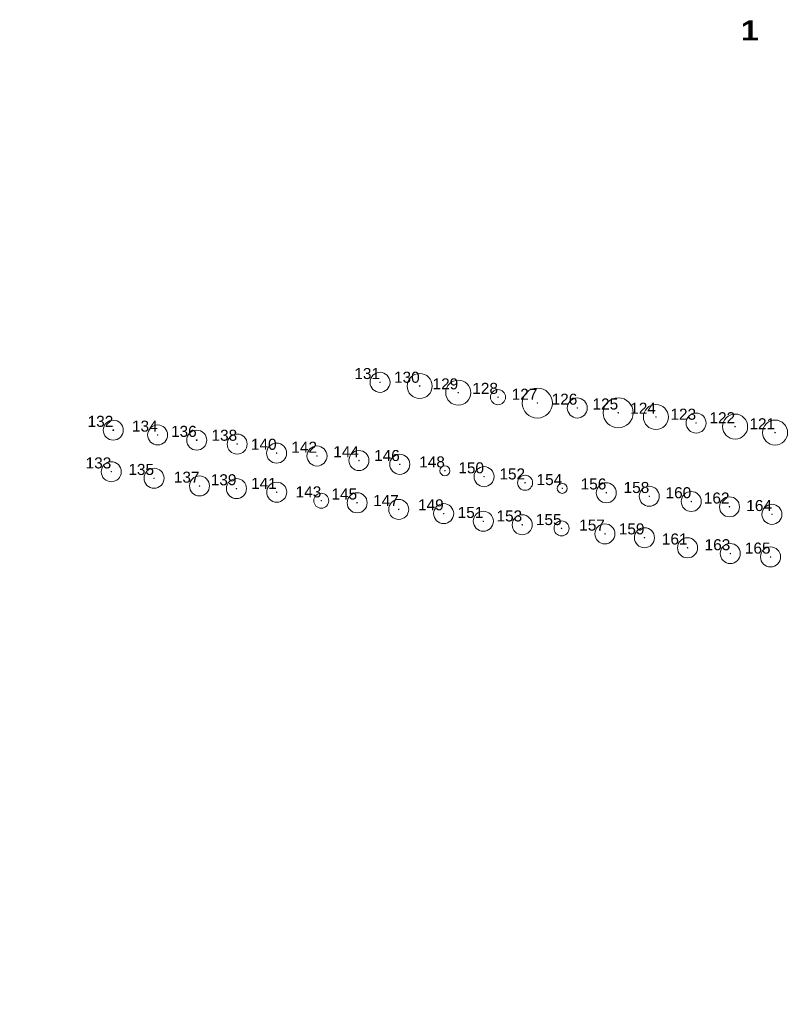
# Model space of a CAD drawing. Header units: millimetres. Extents: x 0 to 6566002, y 0 to 5716629.
# Tile 61 of 99: x 6564733 to 6564810, y 5715846 to 5715944. Entities that reach past the tile are written whole.
import ezdxf
from ezdxf import colors
from ezdxf.entities.mleader import LeaderData, LeaderLine
from ezdxf.enums import TextEntityAlignment as Align
from ezdxf.math import Vec2, Vec3

# ---------------------------------------------------------------- set-up
doc = ezdxf.new("R2010")
doc.units = ezdxf.units.MM
for name, color, linetype, lineweight in [('!IS-W-OPIS RZĘDNYCH', 160, 'Continuous', 13), ('_DOO-inwentaryzacja', 108, 'Continuous', 18), ('MBC_opisy_PZT', 255, 'Continuous', 13)]:
    doc.layers.add(name, color=color, linetype=linetype, lineweight=lineweight)
doc.styles.get("Standard").update_dxf_attribs({"font": 'arial.ttf'})
doc.styles.add('wr-ruska-mdcp4-ac-nowa_mapa$1$Style-Arial', font='arial.ttf')

# ---------------------------------------------------------------- blocks, each defined once
blk = doc.blocks.new('*U259')
for q in [(0, 0.05), (0, 0.05), (0, 0)]:
    blk.add_line((0, 0), q)
for radius in [1.25, 0.0239]:
    blk.add_circle((0, 0), radius)
blk = doc.blocks.new('*U260')
for q in [(0, 0.05), (0, 0.05), (0, 0)]:
    blk.add_line((0, 0), q)
for radius in [1.25, 0.0239]:
    blk.add_circle((0, 0), radius)
blk = doc.blocks.new('*U261')
for q in [(0, 0.05), (0, 0.05), (0, 0)]:
    blk.add_line((0, 0), q)
for radius in [1, 0.0239]:
    blk.add_circle((0, 0), radius)
blk = doc.blocks.new('*U262')
for q in [(0, 0.05), (0, 0.05), (0, 0)]:
    blk.add_line((0, 0), q)
for radius in [1.25, 0.0239]:
    blk.add_circle((0, 0), radius)
blk = doc.blocks.new('*U263')
for q in [(0, 0.05), (0, 0.05), (0, 0)]:
    blk.add_line((0, 0), q)
for radius in [1.5, 0.0239]:
    blk.add_circle((0, 0), radius)
blk = doc.blocks.new('*U264')
for q in [(0, 0.05), (0, 0.05), (0, 0)]:
    blk.add_line((0, 0), q)
for radius in [1, 0.0239]:
    blk.add_circle((0, 0), radius)
blk = doc.blocks.new('*U275')
for q in [(0, 0.05), (0, 0.05), (0, 0)]:
    blk.add_line((0, 0), q)
for radius in [1.5, 0.0239]:
    blk.add_circle((0, 0), radius)
blk = doc.blocks.new('*U276')
for q in [(0, 0.05), (0, 0.05), (0, 0)]:
    blk.add_line((0, 0), q)
for radius in [0.75, 0.0239]:
    blk.add_circle((0, 0), radius)
blk = doc.blocks.new('*U277')
for q in [(0, 0.05), (0, 0.05), (0, 0)]:
    blk.add_line((0, 0), q)
for radius in [1.25, 0.0239]:
    blk.add_circle((0, 0), radius)
blk = doc.blocks.new('*U278')
for q in [(0, 0.05), (0, 0.05), (0, 0)]:
    blk.add_line((0, 0), q)
for radius in [1, 0.0239]:
    blk.add_circle((0, 0), radius)
blk = doc.blocks.new('*U279')
for q in [(0, 0.05), (0, 0.05), (0, 0)]:
    blk.add_line((0, 0), q)
for radius in [1.25, 0.035]:
    blk.add_circle((0, 0), radius)
blk = doc.blocks.new('*U280')
for q in [(0, 0.05), (0, 0.05), (0, 0)]:
    blk.add_line((0, 0), q)
for radius in [1, 0.0446]:
    blk.add_circle((0, 0), radius)
blk = doc.blocks.new('*U281')
for q in [(0, 0.05), (0, 0.05), (0, 0)]:
    blk.add_line((0, 0), q)
for radius in [1, 0.0239]:
    blk.add_circle((0, 0), radius)
blk = doc.blocks.new('*U282')
for q in [(0, 0.05), (0, 0.05), (0, 0)]:
    blk.add_line((0, 0), q)
for radius in [1, 0.0239]:
    blk.add_circle((0, 0), radius)
blk = doc.blocks.new('*U283')
for q in [(0, 0.05), (0, 0.05), (0, 0)]:
    blk.add_line((0, 0), q)
for radius in [1, 0.0239]:
    blk.add_circle((0, 0), radius)
blk = doc.blocks.new('*U308')
for q in [(0, 0.05), (0, 0.05), (0, 0)]:
    blk.add_line((0, 0), q)
for radius in [1, 0.0382]:
    blk.add_circle((0, 0), radius)
blk = doc.blocks.new('*U309')
for q in [(0, 0.05), (0, 0.05), (0, 0)]:
    blk.add_line((0, 0), q)
for radius in [1, 0.0239]:
    blk.add_circle((0, 0), radius)
blk = doc.blocks.new('*U310')
for q in [(0, 0.05), (0, 0.05), (0, 0)]:
    blk.add_line((0, 0), q)
for radius in [1, 0.0239]:
    blk.add_circle((0, 0), radius)
blk = doc.blocks.new('*U311')
for q in [(0, 0.05), (0, 0.05), (0, 0)]:
    blk.add_line((0, 0), q)
for radius in [1, 0.0239]:
    blk.add_circle((0, 0), radius)
blk = doc.blocks.new('*U312')
for q in [(0, 0.05), (0, 0.05), (0, 0)]:
    blk.add_line((0, 0), q)
for radius in [1, 0.0239]:
    blk.add_circle((0, 0), radius)
blk = doc.blocks.new('*U313')
for q in [(0, 0.05), (0, 0.05), (0, 0)]:
    blk.add_line((0, 0), q)
for radius in [1, 0.0239]:
    blk.add_circle((0, 0), radius)
blk = doc.blocks.new('*U314')
for q in [(0, 0.05), (0, 0.05), (0, 0)]:
    blk.add_line((0, 0), q)
for radius in [1, 0.0239]:
    blk.add_circle((0, 0), radius)
blk = doc.blocks.new('*U315')
for q in [(0, 0.05), (0, 0.05), (0, 0)]:
    blk.add_line((0, 0), q)
for radius in [0.75, 0.0239]:
    blk.add_circle((0, 0), radius)
blk = doc.blocks.new('*U316')
for q in [(0, 0.05), (0, 0.05), (0, 0)]:
    blk.add_line((0, 0), q)
for radius in [1, 0.0239]:
    blk.add_circle((0, 0), radius)
blk = doc.blocks.new('*U317')
for q in [(0, 0.05), (0, 0.05), (0, 0)]:
    blk.add_line((0, 0), q)
for radius in [1, 0.0239]:
    blk.add_circle((0, 0), radius)
blk = doc.blocks.new('*U265')
for q in [(0, 0.05), (0, 0.05), (0, 0)]:
    blk.add_line((0, 0), q)
for radius in [1, 0.0239]:
    blk.add_circle((0, 0), radius)
blk = doc.blocks.new('*U266')
for q in [(0, 0.05), (0, 0.05), (0, 0)]:
    blk.add_line((0, 0), q)
for radius in [1, 0.0239]:
    blk.add_circle((0, 0), radius)
blk = doc.blocks.new('*U267')
for q in [(0, 0.05), (0, 0.05), (0, 0)]:
    blk.add_line((0, 0), q)
for radius in [0.5, 0.0239]:
    blk.add_circle((0, 0), radius)
blk = doc.blocks.new('*U268')
for q in [(0, 0.05), (0, 0.05), (0, 0)]:
    blk.add_line((0, 0), q)
for radius in [1, 0.0239]:
    blk.add_circle((0, 0), radius)
blk = doc.blocks.new('*U269')
for q in [(0, 0.05), (0, 0.05), (0, 0)]:
    blk.add_line((0, 0), q)
for radius in [1, 0.0239]:
    blk.add_circle((0, 0), radius)
blk = doc.blocks.new('*U270')
for q in [(0, 0.05), (0, 0.05), (0, 0)]:
    blk.add_line((0, 0), q)
for radius in [1, 0.0239]:
    blk.add_circle((0, 0), radius)
blk = doc.blocks.new('*U271')
for q in [(0, 0.05), (0, 0.05), (0, 0)]:
    blk.add_line((0, 0), q)
for radius in [0.75, 0.0239]:
    blk.add_circle((0, 0), radius)
blk = doc.blocks.new('*U272')
for q in [(0, 0.05), (0, 0.05), (0, 0)]:
    blk.add_line((0, 0), q)
for radius in [1, 0.0239]:
    blk.add_circle((0, 0), radius)
blk = doc.blocks.new('*U273')
for q in [(0, 0.05), (0, 0.05), (0, 0)]:
    blk.add_line((0, 0), q)
for radius in [0.5, 0.0239]:
    blk.add_circle((0, 0), radius)
blk = doc.blocks.new('*U274')
for q in [(0, 0.05), (0, 0.05), (0, 0)]:
    blk.add_line((0, 0), q)
for radius in [0.75, 0.0239]:
    blk.add_circle((0, 0), radius)
blk = doc.blocks.new('*U297')
for q in [(0, 0.05), (0, 0.05), (0, 0)]:
    blk.add_line((0, 0), q)
for radius in [1, 0.0239]:
    blk.add_circle((0, 0), radius)
blk = doc.blocks.new('*U298')
for q in [(0, 0.05), (0, 0.05), (0, 0)]:
    blk.add_line((0, 0), q)
for radius in [1, 0.0239]:
    blk.add_circle((0, 0), radius)
blk = doc.blocks.new('*U299')
for q in [(0, 0.05), (0, 0.05), (0, 0)]:
    blk.add_line((0, 0), q)
for radius in [1, 0.0239]:
    blk.add_circle((0, 0), radius)
blk = doc.blocks.new('*U300')
for q in [(0, 0.05), (0, 0.05), (0, 0)]:
    blk.add_line((0, 0), q)
for radius in [1, 0.0239]:
    blk.add_circle((0, 0), radius)
blk = doc.blocks.new('*U301')
for q in [(0, 0.05), (0, 0.05), (0, 0)]:
    blk.add_line((0, 0), q)
for radius in [1, 0.0239]:
    blk.add_circle((0, 0), radius)
blk = doc.blocks.new('*U302')
for q in [(0, 0.05), (0, 0.05), (0, 0)]:
    blk.add_line((0, 0), q)
for radius in [1, 0.0239]:
    blk.add_circle((0, 0), radius)
blk = doc.blocks.new('*U303')
for q in [(0, 0.05), (0, 0.05), (0, 0)]:
    blk.add_line((0, 0), q)
for radius in [1, 0.0239]:
    blk.add_circle((0, 0), radius)
blk = doc.blocks.new('*U304')
for q in [(0, 0.05), (0, 0.05), (0, 0)]:
    blk.add_line((0, 0), q)
for radius in [1, 0.0239]:
    blk.add_circle((0, 0), radius)
blk = doc.blocks.new('*U305')
for q in [(0, 0.05), (0, 0.05), (0, 0)]:
    blk.add_line((0, 0), q)
for radius in [1, 0.0239]:
    blk.add_circle((0, 0), radius)
blk = doc.blocks.new('*U306')
for q in [(0, 0.05), (0, 0.05), (0, 0)]:
    blk.add_line((0, 0), q)
for radius in [1, 0.0239]:
    blk.add_circle((0, 0), radius)

msp = doc.modelspace()

# ---------------------------------------------------------------- texts
at = {"layer": 'MBC_opisy_PZT', "insert": (6564805.118, 5715943.291), "char_height": 2, "attachment_point": 5}
msp.add_mtext_dynamic_manual_height_columns('\\pi-6,l8,t8;{\\fArial Black|b0|i0|c238|p34;1}', width=8.201, gutter_width=0.125, heights=[0], dxfattribs=at)

# ---------------------------------------------------------------- next in the draw order: leaders
at = {"layer": '!IS-W-OPIS RZĘDNYCH'}
ml = msp.add_multileader_mtext('Standard', dxfattribs=at)
ml.set_content('{\\C5;STUDNIA WODOMIERZOWA}', color=256)
ml.set_leader_properties()
ml.build(insert=Vec2(0, 0))
ml.multileader.update_dxf_attribs({"has_text_frame": 1, "text_left_attachment_type": 2, "text_right_attachment_type": 2, "dogleg_length": 0.288, "arrow_head_size": 0.5})
ctx = ml.context
ctx.base_point, ctx.char_height, ctx.arrow_head_size, ctx.landing_gap_size, ctx.plane_origin = Vec3(6564820.407, 5715943.264), 0.8, 0.5, 0.104, Vec3(6564830.685, 5715951.059)
ctx.left_attachment, ctx.right_attachment, ctx.text_align_type, ctx.attachment_type = 2, 2, 1, 1
notes = []
notes.append((ctx, [(0, (0, 0, 0), (0, 0), (1, 0), 1, [])]))
ctx.mtext.insert, ctx.mtext.width, ctx.mtext.alignment, ctx.mtext.flow_direction = Vec3(6564825.378, 5715944.351), 7.02417, 2, 5
ctx.mtext.has_bg_fill, ctx.mtext.bg_color, ctx.mtext.bg_scale_factor, ctx.mtext.bg_transparency, ctx.mtext.use_window_bg_color = 1, -1073741824, 1, 0, 1
for ctx, leaders in notes:
    for number, flags, end, landing, length, lines in leaders:
        leader = LeaderData()
        leader.index, (leader.has_last_leader_line, leader.has_dogleg_vector, leader.attachment_direction) = number, flags
        leader.last_leader_point, leader.dogleg_vector, leader.dogleg_length = Vec3(end), Vec3(landing), length
        for number, points, colour, breaks in lines:
            line = LeaderLine()
            line.index, line.vertices, line.color, line.breaks = number, Vec3.list(points), colors.encode_raw_color(colour), breaks
            leader.lines.append(line)
        ctx.leaders.append(leader)

# ---------------------------------------------------------------- next in the draw order: block references
at = {"layer": '_DOO-inwentaryzacja'}
ref = msp.add_blockref('*U278', (6564769.19, 5715908.18), dxfattribs=at)
ref.add_attrib('NR', '131', dxfattribs={"layer": '0', "height": 1.1, "style": 'wr-ruska-mdcp4-ac-nowa_mapa$1$Style-Arial'}).set_placement((6564769.19, 5715908.18), align=Align.BOTTOM_RIGHT)
ref = msp.add_blockref('*U279', (6564773.15, 5715907.81), dxfattribs=at)
ref.add_attrib('NR', '130', dxfattribs={"layer": '0', "height": 1.1, "style": 'wr-ruska-mdcp4-ac-nowa_mapa$1$Style-Arial'}).set_placement((6564773.15, 5715907.81), align=Align.BOTTOM_RIGHT)
ref = msp.add_blockref('*U277', (6564777, 5715907.15), dxfattribs=at)
ref.add_attrib('NR', '129', dxfattribs={"layer": '0', "height": 1.1, "style": 'wr-ruska-mdcp4-ac-nowa_mapa$1$Style-Arial'}).set_placement((6564777, 5715907.15), align=Align.BOTTOM_RIGHT)
ref = msp.add_blockref('*U276', (6564780.97, 5715906.7), dxfattribs=at)
ref.add_attrib('NR', '128', dxfattribs={"layer": '0', "height": 1.1, "style": 'wr-ruska-mdcp4-ac-nowa_mapa$1$Style-Arial'}).set_placement((6564780.97, 5715906.7), align=Align.BOTTOM_RIGHT)
ref = msp.add_blockref('*U275', (6564784.9, 5715906.11), dxfattribs=at)
ref.add_attrib('NR', '127', dxfattribs={"layer": '0', "height": 1.1, "style": 'wr-ruska-mdcp4-ac-nowa_mapa$1$Style-Arial'}).set_placement((6564784.9, 5715906.11), align=Align.BOTTOM_RIGHT)
ref = msp.add_blockref('*U264', (6564788.89, 5715905.62), dxfattribs=at)
ref.add_attrib('NR', '126', dxfattribs={"layer": '0', "height": 1.1, "style": 'wr-ruska-mdcp4-ac-nowa_mapa$1$Style-Arial'}).set_placement((6564788.89, 5715905.62), align=Align.BOTTOM_RIGHT)
ref = msp.add_blockref('*U263', (6564792.97, 5715905.14), dxfattribs=at)
ref.add_attrib('NR', '125', dxfattribs={"layer": '0', "height": 1.1, "style": 'wr-ruska-mdcp4-ac-nowa_mapa$1$Style-Arial'}).set_placement((6564792.97, 5715905.14), align=Align.BOTTOM_RIGHT)
ref = msp.add_blockref('*U262', (6564796.74, 5715904.72), dxfattribs=at)
ref.add_attrib('NR', '124', dxfattribs={"layer": '0', "height": 1.1, "style": 'wr-ruska-mdcp4-ac-nowa_mapa$1$Style-Arial'}).set_placement((6564796.74, 5715904.72), align=Align.BOTTOM_RIGHT)
ref = msp.add_blockref('*U261', (6564800.75, 5715904.12), dxfattribs=at)
ref.add_attrib('NR', '123', dxfattribs={"layer": '0', "height": 1.1, "style": 'wr-ruska-mdcp4-ac-nowa_mapa$1$Style-Arial'}).set_placement((6564800.75, 5715904.12), align=Align.BOTTOM_RIGHT)
ref = msp.add_blockref('*U280', (6564742.556, 5715903.41), dxfattribs=at)
ref.add_attrib('NR', '132', dxfattribs={"layer": '0', "height": 1.1, "style": 'wr-ruska-mdcp4-ac-nowa_mapa$1$Style-Arial'}).set_placement((6564742.556, 5715903.41), align=Align.BOTTOM_RIGHT)
ref = msp.add_blockref('*U260', (6564804.65, 5715903.77), dxfattribs=at)
ref.add_attrib('NR', '122', dxfattribs={"layer": '0', "height": 1.1, "style": 'wr-ruska-mdcp4-ac-nowa_mapa$1$Style-Arial'}).set_placement((6564804.65, 5715903.77), align=Align.BOTTOM_RIGHT)
ref = msp.add_blockref('*U259', (6564808.64, 5715903.17), dxfattribs=at)
ref.add_attrib('NR', '121', dxfattribs={"layer": '0', "height": 1.1, "style": 'wr-ruska-mdcp4-ac-nowa_mapa$1$Style-Arial'}).set_placement((6564808.64, 5715903.17), align=Align.BOTTOM_RIGHT)
ref = msp.add_blockref('*U282', (6564746.986, 5715902.93), dxfattribs=at)
ref.add_attrib('NR', '134', dxfattribs={"layer": '0', "height": 1.1, "style": 'wr-ruska-mdcp4-ac-nowa_mapa$1$Style-Arial'}).set_placement((6564746.986, 5715902.93), align=Align.BOTTOM_RIGHT)
ref = msp.add_blockref('*U308', (6564750.886, 5715902.41), dxfattribs=at)
ref.add_attrib('NR', '136', dxfattribs={"layer": '0', "height": 1.1, "style": 'wr-ruska-mdcp4-ac-nowa_mapa$1$Style-Arial'}).set_placement((6564750.886, 5715902.41), align=Align.BOTTOM_RIGHT)
ref = msp.add_blockref('*U310', (6564754.926, 5715902.02), dxfattribs=at)
ref.add_attrib('NR', '138', dxfattribs={"layer": '0', "height": 1.1, "style": 'wr-ruska-mdcp4-ac-nowa_mapa$1$Style-Arial'}).set_placement((6564754.926, 5715902.02), align=Align.BOTTOM_RIGHT)
ref = msp.add_blockref('*U312', (6564758.866, 5715901.12), dxfattribs=at)
ref.add_attrib('NR', '140', dxfattribs={"layer": '0', "height": 1.1, "style": 'wr-ruska-mdcp4-ac-nowa_mapa$1$Style-Arial'}).set_placement((6564758.866, 5715901.12), align=Align.BOTTOM_RIGHT)
ref = msp.add_blockref('*U314', (6564762.896, 5715900.83), dxfattribs=at)
ref.add_attrib('NR', '142', dxfattribs={"layer": '0', "height": 1.1, "style": 'wr-ruska-mdcp4-ac-nowa_mapa$1$Style-Arial'}).set_placement((6564762.896, 5715900.83), align=Align.BOTTOM_RIGHT)
ref = msp.add_blockref('*U316', (6564767.086, 5715900.38), dxfattribs=at)
ref.add_attrib('NR', '144', dxfattribs={"layer": '0', "height": 1.1, "style": 'wr-ruska-mdcp4-ac-nowa_mapa$1$Style-Arial'}).set_placement((6564767.086, 5715900.38), align=Align.BOTTOM_RIGHT)
ref = msp.add_blockref('*U281', (6564742.356, 5715899.26), dxfattribs=at)
ref.add_attrib('NR', '133', dxfattribs={"layer": '0', "height": 1.1, "style": 'wr-ruska-mdcp4-ac-nowa_mapa$1$Style-Arial'}).set_placement((6564742.356, 5715899.26), align=Align.BOTTOM_RIGHT)
ref = msp.add_blockref('*U265', (6564771.166, 5715900), dxfattribs=at)
ref.add_attrib('NR', '146', dxfattribs={"layer": '0', "height": 1.1, "style": 'wr-ruska-mdcp4-ac-nowa_mapa$1$Style-Arial'}).set_placement((6564771.166, 5715900), align=Align.BOTTOM_RIGHT)
ref = msp.add_blockref('*U267', (6564775.666, 5715899.36), dxfattribs=at)
ref.add_attrib('NR', '148', dxfattribs={"layer": '0', "height": 1.1, "style": 'wr-ruska-mdcp4-ac-nowa_mapa$1$Style-Arial'}).set_placement((6564775.666, 5715899.36), align=Align.BOTTOM_RIGHT)
ref = msp.add_blockref('*U283', (6564746.626, 5715898.61), dxfattribs=at)
ref.add_attrib('NR', '135', dxfattribs={"layer": '0', "height": 1.1, "style": 'wr-ruska-mdcp4-ac-nowa_mapa$1$Style-Arial'}).set_placement((6564746.626, 5715898.61), align=Align.BOTTOM_RIGHT)
ref = msp.add_blockref('*U269', (6564779.576, 5715898.77), dxfattribs=at)
ref.add_attrib('NR', '150', dxfattribs={"layer": '0', "height": 1.1, "style": 'wr-ruska-mdcp4-ac-nowa_mapa$1$Style-Arial'}).set_placement((6564779.576, 5715898.77), align=Align.BOTTOM_RIGHT)
ref = msp.add_blockref('*U309', (6564751.166, 5715897.84), dxfattribs=at)
ref.add_attrib('NR', '137', dxfattribs={"layer": '0', "height": 1.1, "style": 'wr-ruska-mdcp4-ac-nowa_mapa$1$Style-Arial'}).set_placement((6564751.166, 5715897.84), align=Align.BOTTOM_RIGHT)
ref = msp.add_blockref('*U311', (6564754.856, 5715897.58), dxfattribs=at)
ref.add_attrib('NR', '139', dxfattribs={"layer": '0', "height": 1.1, "style": 'wr-ruska-mdcp4-ac-nowa_mapa$1$Style-Arial'}).set_placement((6564754.856, 5715897.58), align=Align.BOTTOM_RIGHT)
ref = msp.add_blockref('*U313', (6564758.876, 5715897.22), dxfattribs=at)
ref.add_attrib('NR', '141', dxfattribs={"layer": '0', "height": 1.1, "style": 'wr-ruska-mdcp4-ac-nowa_mapa$1$Style-Arial'}).set_placement((6564758.876, 5715897.22), align=Align.BOTTOM_RIGHT)
ref = msp.add_blockref('*U271', (6564783.676, 5715898.16), dxfattribs=at)
ref.add_attrib('NR', '152', dxfattribs={"layer": '0', "height": 1.1, "style": 'wr-ruska-mdcp4-ac-nowa_mapa$1$Style-Arial'}).set_placement((6564783.676, 5715898.16), align=Align.BOTTOM_RIGHT)
ref = msp.add_blockref('*U273', (6564787.386, 5715897.6), dxfattribs=at)
ref.add_attrib('NR', '154', dxfattribs={"layer": '0', "height": 1.1, "style": 'wr-ruska-mdcp4-ac-nowa_mapa$1$Style-Arial'}).set_placement((6564787.386, 5715897.6), align=Align.BOTTOM_RIGHT)
ref = msp.add_blockref('*U315', (6564763.326, 5715896.37), dxfattribs=at)
ref.add_attrib('NR', '143', dxfattribs={"layer": '0', "height": 1.1, "style": 'wr-ruska-mdcp4-ac-nowa_mapa$1$Style-Arial'}).set_placement((6564763.326, 5715896.37), align=Align.BOTTOM_RIGHT)
ref = msp.add_blockref('*U297', (6564791.786, 5715897.16), dxfattribs=at)
ref.add_attrib('NR', '156', dxfattribs={"layer": '0', "height": 1.1, "style": 'wr-ruska-mdcp4-ac-nowa_mapa$1$Style-Arial'}).set_placement((6564791.786, 5715897.16), align=Align.BOTTOM_RIGHT)
ref = msp.add_blockref('*U299', (6564796.076, 5715896.81), dxfattribs=at)
ref.add_attrib('NR', '158', dxfattribs={"layer": '0', "height": 1.1, "style": 'wr-ruska-mdcp4-ac-nowa_mapa$1$Style-Arial'}).set_placement((6564796.076, 5715896.81), align=Align.BOTTOM_RIGHT)
ref = msp.add_blockref('*U301', (6564800.266, 5715896.29), dxfattribs=at)
ref.add_attrib('NR', '160', dxfattribs={"layer": '0', "height": 1.1, "style": 'wr-ruska-mdcp4-ac-nowa_mapa$1$Style-Arial'}).set_placement((6564800.266, 5715896.29), align=Align.BOTTOM_RIGHT)
ref = msp.add_blockref('*U317', (6564766.906, 5715896.16), dxfattribs=at)
ref.add_attrib('NR', '145', dxfattribs={"layer": '0', "height": 1.1, "style": 'wr-ruska-mdcp4-ac-nowa_mapa$1$Style-Arial'}).set_placement((6564766.906, 5715896.16), align=Align.BOTTOM_RIGHT)
ref = msp.add_blockref('*U266', (6564771.056, 5715895.5), dxfattribs=at)
ref.add_attrib('NR', '147', dxfattribs={"layer": '0', "height": 1.1, "style": 'wr-ruska-mdcp4-ac-nowa_mapa$1$Style-Arial'}).set_placement((6564771.056, 5715895.5), align=Align.BOTTOM_RIGHT)
ref = msp.add_blockref('*U303', (6564804.086, 5715895.76), dxfattribs=at)
ref.add_attrib('NR', '162', dxfattribs={"layer": '0', "height": 1.1, "style": 'wr-ruska-mdcp4-ac-nowa_mapa$1$Style-Arial'}).set_placement((6564804.086, 5715895.76), align=Align.BOTTOM_RIGHT)
ref = msp.add_blockref('*U268', (6564775.546, 5715895.08), dxfattribs=at)
ref.add_attrib('NR', '149', dxfattribs={"layer": '0', "height": 1.1, "style": 'wr-ruska-mdcp4-ac-nowa_mapa$1$Style-Arial'}).set_placement((6564775.546, 5715895.08), align=Align.BOTTOM_RIGHT)
ref = msp.add_blockref('*U270', (6564779.506, 5715894.32), dxfattribs=at)
ref.add_attrib('NR', '151', dxfattribs={"layer": '0', "height": 1.1, "style": 'wr-ruska-mdcp4-ac-nowa_mapa$1$Style-Arial'}).set_placement((6564779.506, 5715894.32), align=Align.BOTTOM_RIGHT)
ref = msp.add_blockref('*U305', (6564808.326, 5715895.01), dxfattribs=at)
ref.add_attrib('NR', '164', dxfattribs={"layer": '0', "height": 1.1, "style": 'wr-ruska-mdcp4-ac-nowa_mapa$1$Style-Arial'}).set_placement((6564808.326, 5715895.01), align=Align.BOTTOM_RIGHT)
ref = msp.add_blockref('*U272', (6564783.386, 5715893.97), dxfattribs=at)
ref.add_attrib('NR', '153', dxfattribs={"layer": '0', "height": 1.1, "style": 'wr-ruska-mdcp4-ac-nowa_mapa$1$Style-Arial'}).set_placement((6564783.386, 5715893.97), align=Align.BOTTOM_RIGHT)
ref = msp.add_blockref('*U274', (6564787.316, 5715893.61), dxfattribs=at)
ref.add_attrib('NR', '155', dxfattribs={"layer": '0', "height": 1.1, "style": 'wr-ruska-mdcp4-ac-nowa_mapa$1$Style-Arial'}).set_placement((6564787.316, 5715893.61), align=Align.BOTTOM_RIGHT)
ref = msp.add_blockref('*U298', (6564791.646, 5715893.06), dxfattribs=at)
ref.add_attrib('NR', '157', dxfattribs={"layer": '0', "height": 1.1, "style": 'wr-ruska-mdcp4-ac-nowa_mapa$1$Style-Arial'}).set_placement((6564791.646, 5715893.06), align=Align.BOTTOM_RIGHT)
ref = msp.add_blockref('*U300', (6564795.596, 5715892.68), dxfattribs=at)
ref.add_attrib('NR', '159', dxfattribs={"layer": '0', "height": 1.1, "style": 'wr-ruska-mdcp4-ac-nowa_mapa$1$Style-Arial'}).set_placement((6564795.596, 5715892.68), align=Align.BOTTOM_RIGHT)
ref = msp.add_blockref('*U302', (6564799.896, 5715891.67), dxfattribs=at)
ref.add_attrib('NR', '161', dxfattribs={"layer": '0', "height": 1.1, "style": 'wr-ruska-mdcp4-ac-nowa_mapa$1$Style-Arial'}).set_placement((6564799.896, 5715891.67), align=Align.BOTTOM_RIGHT)
ref = msp.add_blockref('*U304', (6564804.166, 5715891.1), dxfattribs=at)
ref.add_attrib('NR', '163', dxfattribs={"layer": '0', "height": 1.1, "style": 'wr-ruska-mdcp4-ac-nowa_mapa$1$Style-Arial'}).set_placement((6564804.166, 5715891.1), align=Align.BOTTOM_RIGHT)
ref = msp.add_blockref('*U306', (6564808.186, 5715890.76), dxfattribs=at)
ref.add_attrib('NR', '165', dxfattribs={"layer": '0', "height": 1.1, "style": 'wr-ruska-mdcp4-ac-nowa_mapa$1$Style-Arial'}).set_placement((6564808.186, 5715890.76), align=Align.BOTTOM_RIGHT)

doc.saveas('drawing.dxf')
